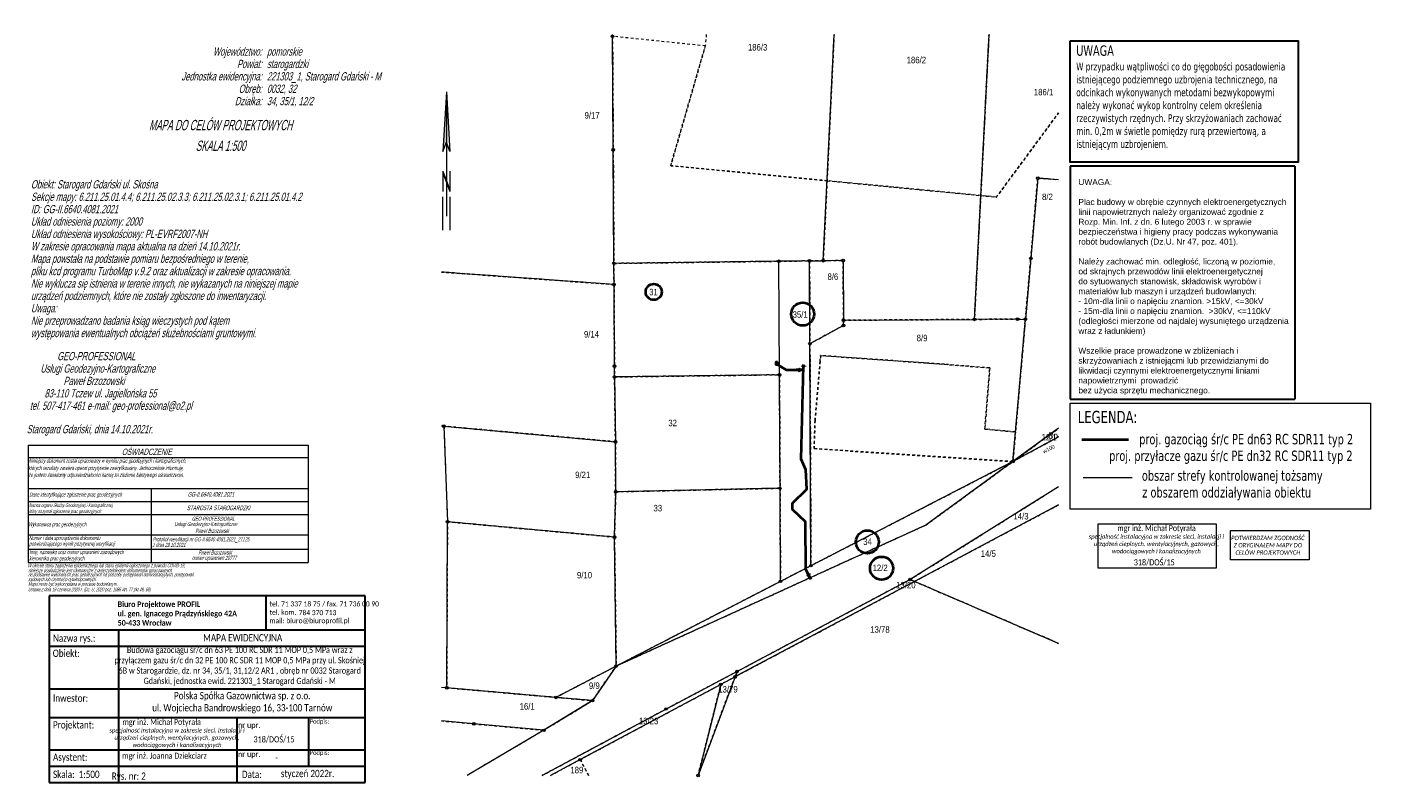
# Model space of a CAD drawing. Extents: x 6533470 to 6534370, y 5979210 to 5979357.
# Tile 1 of 3: x 6533470 to 6533732, y 5979210 to 5979357. Entities that reach past the tile are written whole.
import ezdxf
from ezdxf.enums import TextEntityAlignment as Align

# ---------------------------------------------------------------- set-up
doc = ezdxf.new("R2010")
doc.units = 0
doc.header["$MEASUREMENT"] = 0
doc.linetypes.add('218-500', pattern=[1, 0.5, -0.5])
doc.linetypes.add('219-500', pattern=[0])
doc.layers.get('0').update_dxf_attribs({"color": 2, "linetype": 'CONTINUOUS', "lineweight": 5})
for name, color, linetype in [('000 Inne (niezydentyfikowane)', 7, 'CONTINUOUS'), ('202-Punkt graniczny stabilizowany trwale', 7, 'CONTINUOUS'), ('210-Oznaczenie użytku', 7, 'CONTINUOUS'), ('211-Nr działki', 7, 'CONTINUOUS'), ('218-Granica użytku', 7, 'CONTINUOUS'), ('219-Linia granicy', 7, 'CONTINUOUS'), ('996-Tekst dodatkowy mały', 7, 'CONTINUOUS'), ('przewód wodociągowy (linia)-Atr1', 7, 'CONTINUOUS'), ('Ramki i opis wydruku', 7, 'CONTINUOUS'), ('Znak północy', 7, 'CONTINUOUS')]:
    doc.layers.add(name, color=color, linetype=linetype)
for name, color, linetype, lineweight in [('MR_gaz', 30, 'CONTINUOUS', 40), ('MR_gaz_cien', 210, 'CONTINUOUS', 20), ('MR_gaz_dim', 250, 'CONTINUOUS', 20), ('MR_strefa', 200, 'Continuous', 0)]:
    doc.layers.add(name, color=color, linetype=linetype, lineweight=lineweight)
doc.styles.add('MR_text', font='tahoma.ttf', dxfattribs={"width": 0.8, "height": 1})
doc.styles.add('MR_text .20', font='tahoma.ttf', dxfattribs={"width": 0.9, "height": 0.2})
doc.styles.get("Standard").update_dxf_attribs({"font": 'txt', "width": 0.75})

# ---------------------------------------------------------------- blocks, each defined once
blk = doc.blocks.new('202')
at = {"color": 0, "linetype": 'Continuous', "lineweight": 0}
blk.add_circle((0, 0), 0.25, dxfattribs=at)
blk = doc.blocks.new('W_POL')
at = {"color": 0, "linetype": 'Continuous', "lineweight": 0}
for p, q in [((0, 13.393), (-0.67, 1.818)), ((0, 13.393), (0, -3.92)), ((0, 13.393), (0.668, 1.818)), ((-0.67, 1.818), (0, 3.636)), ((0.668, 1.818), (0, 3.636)), ((-0.67, -2.007), (-0.67, -5.929)), ((-0.67, -2.007), (0.669, -5.621)), ((-0.67, -2.314), (0.67, -5.929)), ((0.669, -2.007), (0.669, -5.929)), ((0, -3.92), (0, -4.59)), ((0, -4.59), (0, -10.676)), ((-0.755, -6.94), (-0.755, -13.393)), ((0.671, -6.94), (0.671, -13.393))]:
    blk.add_line(p, q, dxfattribs=at)
at = {"color": 0, "linetype": 'Continuous', "lineweight": 0, "extrusion": (0, 0, -1)}
for points in [[(0, 13.393), (0, 3.636), (0.67, 1.818)], [(0, -3.814), (0, -4.122), (0.67, -2.007), (0.67, -2.314)]]:
    blk.add_solid(points, dxfattribs=at)
blk = doc.blocks.new('A$C416B35F2')
at = {"layer": 'MR_gaz_dim', "lineweight": 30}
for p, q in [((0, 45.17), (-43.54, 45.17)), ((-43.54, 45.17), (-43.54, 0)), ((0, 45.17), (0, 0)), ((-43.54, 0), (0, 0))]:
    blk.add_line(p, q, dxfattribs=at)
at = {"layer": 'MR_gaz_dim', "lineweight": 40, "insert": (-41.92, 42.63), "char_height": 1.152, "attachment_point": 1, "style": 'MR_text .20'}
blk.add_mtext('{\\fArial|b0|i0|c238|p39;\\W1;UWAGA:\\P\\PPlac budowy w obrębie czynnych elektroenergetycznych\\Plinii napowietrznych należy organizować zgodnie z \\PRozp. Min. Inf. z dn. 6 lutego 2003 r. w sprawie \\Pbezpieczeństwa i higieny pracy podczas wykonywania\\Probót budowlanych (Dz.U. Nr 47, poz. 401).\\P\\PNależy zachować min. odległość, liczoną w poziomie,\\Pod skrajnych przewodów linii elektroenergetycznej\\Pdo sytuowanych stanowisk, składowisk wyrobów i \\Pmateriałów lub maszyn i urządzeń budowlanych:\\P- 10m-dla linii o napięciu znamion. >15kV, <=30kV\\P- 15m-dla linii o napięciu znamion.  >30kV, <=110kV\\P(odległości mierzone od najdalej wysuniętego urządzenia\\Pwraz z ładunkiem)\\P\\PWszelkie prace prowadzone w zbliżeniach i \\Pskrzyżowaniach z istniejącmi lub przewidzianymi do \\Plikwidacji czynnymi elektroenergetycznymi liniami\\Pnapowietrznymi  prowadzić \\Pbez użycia sprzętu mechanicznego.\\P}\\P               ', dxfattribs=at)
blk = doc.blocks.new('btr_zas')
at = {"layer": 'MR_gaz'}
for p, q in [((0.5, -0.5), (1.5, 0.5)), ((0.5, 0.5), (1.5, -0.5)), ((0.5, -0.5), (0.5, 0.5)), ((1.5, -0.5), (1.5, 0.5))]:
    blk.add_line(p, q, dxfattribs=at)

msp = doc.modelspace()

# ---------------------------------------------------------------- hatches: boundary and pattern name
at = {"layer": 'MR_gaz', "linetype": 'Continuous'}
h = msp.add_hatch(color=256, dxfattribs=at)
h.dxf.hatch_style = 1
h.paths.add_polyline_path([(6533615.77, 5979291.9), (6533615.77, 5979291.3), (6533615.52, 5979291.3), (6533615.52, 5979291.9)])

# ---------------------------------------------------------------- linework, layer by layer
at = {"layer": '000 Inne (niezydentyfikowane)', "color": 252, "linetype": 'Continuous', "lineweight": 13, "flags": 128}
for points in [[(6533470.71, 5979275.71), (6533524.87, 5979275.72)], [(6533470.71, 5979275.71), (6533470.71, 5979253.02)], [(6533524.87, 5979275.72), (6533524.87, 5979253.02)], [(6533470.71, 5979273.32), (6533524.87, 5979273.32)], [(6533470.71, 5979267.37), (6533524.87, 5979267.37)], [(6533494.5, 5979267.37), (6533494.5, 5979253.02)], [(6533470.71, 5979264.84), (6533524.87, 5979264.84)], [(6533470.71, 5979262.3), (6533524.87, 5979262.3)], [(6533470.71, 5979258.38), (6533524.87, 5979258.38)], [(6533470.71, 5979255.61), (6533524.87, 5979255.61)], [(6533470.71, 5979253.02), (6533524.87, 5979253.02)]]:
    msp.add_lwpolyline(points, dxfattribs=at)
at = {"layer": '218-Granica użytku', "color": 252, "linetype": '218-500', "lineweight": 18, "flags": 128}
for points in [[(6533583.83, 5979354.9), (6533583.83, 5979355.27)], [(6533601.78, 5979353.05), (6533583.83, 5979354.9)], [(6533601.96, 5979355.27), (6533601.78, 5979353.05)], [(6533625.36, 5979326.94), (6533626.72, 5979355.27)], [(6533626.72, 5979355.27), (6533625.36, 5979326.94)], [(6533655.11, 5979324.07), (6533656.71, 5979355.27)], [(6533656.71, 5979355.27), (6533655.11, 5979324.07)], [(6533595.09, 5979329.86), (6533601.78, 5979353.05)], [(6533601.78, 5979353.05), (6533595.09, 5979329.86)], [(6533670.18, 5979340.1), (6533658.14, 5979323.78)], [(6533658.14, 5979323.78), (6533670.18, 5979340.1)], [(6533625.36, 5979326.94), (6533595.09, 5979329.86)], [(6533595.09, 5979329.86), (6533625.36, 5979326.94)], [(6533655.11, 5979324.07), (6533625.36, 5979326.94)], [(6533625.36, 5979326.94), (6533655.11, 5979324.07)], [(6533658.14, 5979323.78), (6533655.11, 5979324.07)], [(6533655.11, 5979324.07), (6533658.14, 5979323.78)], [(6533628.53, 5979298.92), (6533628.52, 5979299.93)], [(6533628.52, 5979299.93), (6533628.53, 5979298.92)], [(6533663.75, 5979300.1), (6533662.23, 5979300.14)], [(6533662.23, 5979300.14), (6533663.75, 5979300.1)], [(6533624.01, 5979291.95), (6533623.02, 5979280.51)], [(6533623.02, 5979280.51), (6533624.01, 5979291.95)], [(6533624.1, 5979293.09), (6533624.01, 5979291.95)], [(6533624.01, 5979291.95), (6533624.1, 5979293.09)], [(6533648.09, 5979291.4), (6533624.1, 5979293.09)], [(6533624.1, 5979293.09), (6533648.09, 5979291.4)], [(6533656.86, 5979290.68), (6533648.09, 5979291.4)], [(6533648.09, 5979291.4), (6533656.86, 5979290.68)], [(6533655.89, 5979278.86), (6533656.86, 5979290.68)], [(6533656.86, 5979290.68), (6533655.89, 5979278.86)], [(6533550.68, 5979279.46), (6533551.18, 5979279.41)], [(6533623.02, 5979280.51), (6533622.84, 5979275.06)], [(6533622.84, 5979275.06), (6533623.02, 5979280.51)], [(6533661.84, 5979278.29), (6533655.89, 5979278.86)], [(6533655.89, 5979278.86), (6533661.84, 5979278.29)], [(6533622.84, 5979275.06), (6533661.34, 5979272.56)], [(6533661.34, 5979272.56), (6533622.84, 5979275.06)], [(6533622.24, 5979252.4), (6533616.34, 5979249.36)], [(6533642.29, 5979249.34), (6533641.43, 5979249.72)], [(6533641.43, 5979249.72), (6533642.29, 5979249.34)], [(6533607.92, 5979231.9), (6533607.54, 5979230.87)], [(6533607.54, 5979230.87), (6533607.92, 5979231.9)], [(6533607.97, 5979231.11), (6533607.54, 5979230.87)], [(6533607.54, 5979230.87), (6533607.97, 5979231.11)], [(6533600.38, 5979211.78), (6533600.38, 5979211.77)], [(6533600.38, 5979211.77), (6533600.38, 5979211.78)]]:
    msp.add_lwpolyline(points, dxfattribs=at)
at = {"layer": '218-Granica użytku', "color": 92, "linetype": '218-500', "lineweight": 18, "flags": 128}
for points in [[(6533583.96, 5979332.94), (6533583.83, 5979354.9)], [(6533583.83, 5979354.9), (6533583.96, 5979332.94)], [(6533584.09, 5979310.94), (6533583.96, 5979332.94)], [(6533583.96, 5979332.94), (6533584.09, 5979310.94)], [(6533624.62, 5979311.45), (6533625.36, 5979326.94)], [(6533625.36, 5979326.94), (6533624.62, 5979311.45)], [(6533666.15, 5979327.44), (6533664.8, 5979311.93)], [(6533664.8, 5979311.93), (6533666.15, 5979327.44)], [(6533670.18, 5979327.14), (6533666.15, 5979327.44)], [(6533666.15, 5979327.44), (6533670.18, 5979327.14)], [(6533653.88, 5979300.09), (6533655.11, 5979324.07)], [(6533655.11, 5979324.07), (6533653.88, 5979300.09)], [(6533664.8, 5979311.93), (6533663.75, 5979300.1)], [(6533663.75, 5979300.1), (6533664.8, 5979311.93)], [(6533584.09, 5979310.94), (6533616.03, 5979311.35)], [(6533616.03, 5979311.35), (6533584.09, 5979310.94)], [(6533584.11, 5979306.84), (6533584.09, 5979310.94)], [(6533584.09, 5979310.94), (6533584.11, 5979306.84)], [(6533621.97, 5979311.42), (6533616.03, 5979311.35)], [(6533616.03, 5979311.35), (6533621.97, 5979311.42)], [(6533621.97, 5979311.42), (6533624.62, 5979311.45)], [(6533624.62, 5979311.45), (6533621.97, 5979311.42)], [(6533622.04, 5979295.39), (6533621.97, 5979311.42)], [(6533621.97, 5979311.42), (6533622.04, 5979295.39)], [(6533628.48, 5979311.49), (6533624.62, 5979311.45)], [(6533624.62, 5979311.45), (6533628.48, 5979311.49)], [(6533628.52, 5979299.93), (6533628.48, 5979311.49)], [(6533628.48, 5979311.49), (6533628.52, 5979299.93)], [(6533584.11, 5979306.84), (6533550.68, 5979309.26)], [(6533550.68, 5979309.26), (6533584.11, 5979306.84)], [(6533584.2, 5979291.05), (6533584.11, 5979306.84)], [(6533584.11, 5979306.84), (6533584.2, 5979291.05)], [(6533622.04, 5979295.39), (6533628.53, 5979298.92)], [(6533628.53, 5979298.92), (6533622.04, 5979295.39)], [(6533653.88, 5979300.09), (6533628.52, 5979299.93)], [(6533628.52, 5979299.93), (6533653.88, 5979300.09)], [(6533662.23, 5979300.14), (6533653.88, 5979300.09)], [(6533653.88, 5979300.09), (6533662.23, 5979300.14)], [(6533663.75, 5979300.1), (6533661.84, 5979278.29)], [(6533661.84, 5979278.29), (6533663.75, 5979300.1)], [(6533622.24, 5979252.4), (6533622.04, 5979295.39)], [(6533622.04, 5979295.39), (6533622.24, 5979252.4)], [(6533584.21, 5979288.95), (6533584.2, 5979291.05)], [(6533584.2, 5979291.05), (6533584.21, 5979288.95)], [(6533616.14, 5979289.37), (6533584.21, 5979288.95)], [(6533584.21, 5979288.95), (6533616.14, 5979289.37)], [(6533584.38, 5979276.39), (6533584.21, 5979288.95)], [(6533584.21, 5979288.95), (6533584.38, 5979276.39)], [(6533616.14, 5979289.37), (6533616.25, 5979267.39)], [(6533616.25, 5979267.39), (6533616.14, 5979289.37)], [(6533551.18, 5979279.41), (6533584.38, 5979276.39)], [(6533584.38, 5979276.39), (6533551.18, 5979279.41)], [(6533551.18, 5979279.41), (6533551.86, 5979260.91)], [(6533670.18, 5979279), (6533661.34, 5979272.56)], [(6533661.34, 5979272.56), (6533670.18, 5979279)], [(6533661.34, 5979272.56), (6533661.84, 5979278.29)], [(6533661.84, 5979278.29), (6533661.34, 5979272.56)], [(6533584.43, 5979266.7), (6533584.38, 5979276.39)], [(6533584.38, 5979276.39), (6533584.43, 5979266.7)], [(6533661.34, 5979272.56), (6533670.18, 5979277.33)], [(6533670.18, 5979277.33), (6533661.34, 5979272.56)], [(6533661.34, 5979272.56), (6533622.24, 5979252.4)], [(6533622.24, 5979252.4), (6533661.34, 5979272.56)], [(6533644.48, 5979260.27), (6533661.34, 5979272.56)], [(6533661.34, 5979272.56), (6533644.48, 5979260.27)], [(6533670.18, 5979267.69), (6533641.43, 5979249.72)], [(6533641.43, 5979249.72), (6533670.18, 5979267.69)], [(6533584.2, 5979257.93), (6533584.43, 5979266.7)], [(6533584.43, 5979266.7), (6533584.2, 5979257.93)], [(6533584.43, 5979266.7), (6533616.25, 5979267.39)], [(6533616.25, 5979267.39), (6533584.43, 5979266.7)], [(6533616.25, 5979267.39), (6533616.34, 5979249.36)], [(6533616.34, 5979249.36), (6533616.25, 5979267.39)], [(6533642.29, 5979249.34), (6533670.18, 5979264.16)], [(6533670.18, 5979264.16), (6533642.29, 5979249.34)], [(6533551.86, 5979260.91), (6533551.72, 5979228.75)], [(6533551.86, 5979260.91), (6533584.2, 5979257.93)], [(6533584.2, 5979257.93), (6533551.86, 5979260.91)], [(6533584.54, 5979232.96), (6533644.48, 5979260.27)], [(6533644.48, 5979260.27), (6533584.54, 5979232.96)], [(6533584.54, 5979232.96), (6533584.2, 5979257.93)], [(6533584.2, 5979257.93), (6533584.54, 5979232.96)], [(6533616.34, 5979249.36), (6533622.24, 5979252.4)], [(6533616.34, 5979249.36), (6533584.54, 5979232.96)], [(6533584.54, 5979232.96), (6533616.34, 5979249.36)], [(6533641.43, 5979249.72), (6533607.92, 5979231.9)], [(6533607.92, 5979231.9), (6533641.43, 5979249.72)], [(6533642.29, 5979249.34), (6533607.97, 5979231.11)], [(6533607.97, 5979231.11), (6533642.29, 5979249.34)], [(6533670.18, 5979237.35), (6533642.29, 5979249.34)], [(6533642.29, 5979249.34), (6533670.18, 5979237.35)], [(6533584.54, 5979232.96), (6533572.85, 5979226.89)], [(6533572.85, 5979226.89), (6533584.54, 5979232.96)], [(6533579.94, 5979226.26), (6533584.54, 5979232.96)], [(6533584.54, 5979232.96), (6533579.94, 5979226.26)], [(6533607.92, 5979231.9), (6533594.18, 5979224.64)], [(6533594.18, 5979224.64), (6533607.92, 5979231.9)], [(6533607.54, 5979230.87), (6533600.38, 5979211.78)], [(6533600.38, 5979211.78), (6533607.54, 5979230.87)], [(6533607.54, 5979230.87), (6533604.8, 5979229.41)], [(6533604.8, 5979229.41), (6533607.54, 5979230.87)], [(6533551.72, 5979228.75), (6533550.68, 5979228.84)], [(6533572.85, 5979226.89), (6533551.72, 5979228.75)], [(6533551.72, 5979228.75), (6533572.85, 5979226.89)], [(6533604.8, 5979229.41), (6533577.56, 5979214.84)], [(6533577.56, 5979214.84), (6533604.8, 5979229.41)], [(6533600.38, 5979211.78), (6533604.8, 5979229.41)], [(6533604.8, 5979229.41), (6533600.38, 5979211.78)], [(6533570.53, 5979220.52), (6533579.94, 5979226.26)], [(6533579.94, 5979226.26), (6533570.53, 5979220.52)], [(6533579.94, 5979226.26), (6533572.85, 5979226.89)], [(6533572.85, 5979226.89), (6533579.94, 5979226.26)], [(6533594.18, 5979224.64), (6533570.21, 5979211.77)], [(6533570.21, 5979211.77), (6533594.18, 5979224.64)], [(6533550.68, 5979222.34), (6533556.97, 5979221.76)], [(6533570.53, 5979220.52), (6533555.65, 5979211.77)], [(6533556.97, 5979221.76), (6533570.53, 5979220.52)], [(6533571.82, 5979211.77), (6533577.56, 5979214.84)], [(6533577.56, 5979214.84), (6533571.82, 5979211.77)], [(6533577.56, 5979214.84), (6533579.2, 5979211.77)], [(6533579.2, 5979211.77), (6533577.56, 5979214.84)]]:
    msp.add_lwpolyline(points, dxfattribs=at)
at = {"layer": '219-Linia granicy', "color": 252, "linetype": '219-500', "lineweight": 18, "flags": 128}
for points in [[(6533583.83, 5979354.9), (6533583.83, 5979355.27)], [(6533551.18, 5979279.41), (6533550.68, 5979279.46)], [(6533622.24, 5979252.4), (6533616.34, 5979249.36)], [(6533642.29, 5979249.34), (6533641.43, 5979249.72)], [(6533607.92, 5979231.9), (6533607.54, 5979230.87)], [(6533607.97, 5979231.11), (6533607.54, 5979230.87)], [(6533600.38, 5979211.78), (6533600.38, 5979211.77)], [(6533600.38, 5979211.78), (6533600.38, 5979211.77)]]:
    msp.add_lwpolyline(points, dxfattribs=at)
at = {"layer": '219-Linia granicy', "color": 92, "linetype": '219-500', "lineweight": 18, "flags": 128}
for points in [[(6533583.96, 5979332.94), (6533583.83, 5979354.9)], [(6533624.62, 5979311.45), (6533626.72, 5979355.27)], [(6533653.88, 5979300.09), (6533656.71, 5979355.27)], [(6533584.09, 5979310.94), (6533583.96, 5979332.94)], [(6533666.15, 5979327.44), (6533664.8, 5979311.93)], [(6533670.18, 5979327.14), (6533666.15, 5979327.44)], [(6533664.8, 5979311.93), (6533663.75, 5979300.1)], [(6533616.03, 5979311.35), (6533584.09, 5979310.94)], [(6533584.11, 5979306.84), (6533584.09, 5979310.94)], [(6533621.97, 5979311.42), (6533616.03, 5979311.35)], [(6533616.14, 5979289.37), (6533616.03, 5979311.35)], [(6533621.97, 5979311.42), (6533624.62, 5979311.45)], [(6533622.04, 5979295.39), (6533621.97, 5979311.42)], [(6533628.48, 5979311.49), (6533624.62, 5979311.45)], [(6533628.48, 5979311.49), (6533628.52, 5979299.93)], [(6533584.11, 5979306.84), (6533550.68, 5979309.26)], [(6533584.2, 5979291.05), (6533584.11, 5979306.84)], [(6533628.53, 5979298.92), (6533622.04, 5979295.39)], [(6533628.52, 5979299.93), (6533653.88, 5979300.09)], [(6533628.53, 5979298.92), (6533628.52, 5979299.93)], [(6533662.23, 5979300.14), (6533653.88, 5979300.09)], [(6533661.84, 5979278.29), (6533663.75, 5979300.1)], [(6533662.23, 5979300.14), (6533663.75, 5979300.1)], [(6533622.24, 5979252.4), (6533622.04, 5979295.39)], [(6533584.21, 5979288.95), (6533584.2, 5979291.05)], [(6533616.14, 5979289.37), (6533584.21, 5979288.95)], [(6533584.21, 5979288.95), (6533584.38, 5979276.39)], [(6533616.25, 5979267.39), (6533616.14, 5979289.37)], [(6533551.18, 5979279.41), (6533584.38, 5979276.39)], [(6533551.18, 5979279.41), (6533551.86, 5979260.91)], [(6533670.18, 5979279), (6533661.34, 5979272.56)], [(6533661.34, 5979272.56), (6533661.84, 5979278.29)], [(6533584.43, 5979266.7), (6533584.38, 5979276.39)], [(6533670.18, 5979277.33), (6533661.34, 5979272.56)], [(6533661.34, 5979272.56), (6533622.24, 5979252.4)], [(6533661.34, 5979272.56), (6533644.48, 5979260.27)], [(6533670.18, 5979267.69), (6533641.43, 5979249.72)], [(6533584.2, 5979257.93), (6533584.43, 5979266.7)], [(6533616.25, 5979267.39), (6533584.43, 5979266.7)], [(6533616.34, 5979249.36), (6533616.25, 5979267.39)], [(6533670.18, 5979264.16), (6533642.29, 5979249.34)], [(6533551.72, 5979228.75), (6533551.86, 5979260.91)], [(6533584.2, 5979257.93), (6533551.86, 5979260.91)], [(6533644.48, 5979260.27), (6533584.54, 5979232.96)], [(6533584.54, 5979232.96), (6533584.2, 5979257.93)], [(6533616.34, 5979249.36), (6533584.54, 5979232.96)], [(6533641.43, 5979249.72), (6533607.92, 5979231.9)], [(6533642.29, 5979249.34), (6533607.97, 5979231.11)], [(6533670.18, 5979237.35), (6533642.29, 5979249.34)], [(6533584.54, 5979232.96), (6533572.85, 5979226.89)], [(6533584.54, 5979232.96), (6533579.94, 5979226.26)], [(6533607.92, 5979231.9), (6533594.18, 5979224.64)], [(6533607.54, 5979230.87), (6533600.38, 5979211.78)], [(6533607.54, 5979230.87), (6533604.8, 5979229.41)], [(6533551.72, 5979228.75), (6533550.68, 5979228.84)], [(6533572.85, 5979226.89), (6533551.72, 5979228.75)], [(6533604.8, 5979229.41), (6533577.56, 5979214.84)], [(6533604.8, 5979229.41), (6533600.38, 5979211.78)], [(6533579.94, 5979226.26), (6533570.53, 5979220.52)], [(6533579.94, 5979226.26), (6533572.85, 5979226.89)], [(6533594.18, 5979224.64), (6533570.21, 5979211.77)], [(6533556.97, 5979221.76), (6533550.68, 5979222.34)], [(6533570.53, 5979220.52), (6533555.65, 5979211.77)], [(6533570.53, 5979220.52), (6533556.97, 5979221.76)], [(6533577.56, 5979214.84), (6533571.82, 5979211.77)]]:
    msp.add_lwpolyline(points, dxfattribs=at)
at = {"layer": 'MR_gaz', "linetype": 'Continuous'}
for p, q in [((6533615.65, 5979291.3), (6533615.65, 5979291.45)), ((6533620.77, 5979291.13), (6533620.52, 5979291.13)), ((6533620.52, 5979291.13), (6533620.52, 5979290.99)), ((6533620.77, 5979291.13), (6533621.02, 5979291.12)), ((6533621.02, 5979291.12), (6533621.02, 5979290.99))]:
    msp.add_line(p, q, dxfattribs=at)
at = {"layer": 'MR_gaz'}
msp.add_line((6533674.68, 5979276.83), (6533683.74, 5979276.83), dxfattribs=at)
at = {"layer": 'MR_gaz', "linetype": 'Continuous'}
msp.add_lwpolyline([(6533615.77, 5979291.9), (6533615.77, 5979291.3), (6533615.52, 5979291.3), (6533615.52, 5979291.9)], close=True, dxfattribs=at)
for points in [[(6533615.65, 5979291.45), (6533617.45, 5979290.34), (6533620.75, 5979290.32)], [(6533622.25, 5979249.7), (6533621.22, 5979251.66), (6533621.15, 5979260.87), (6533618.69, 5979263.29), (6533618.69, 5979264.49), (6533621.41, 5979267.22), (6533621.27, 5979270.94), (6533620.35, 5979273.01), (6533620.77, 5979291.13)]]:
    msp.add_lwpolyline(points, dxfattribs=at)
for centre, radius in [((6533591.8, 5979305.41), 1.56), ((6533620.64, 5979301.12), 2.23), ((6533633.15, 5979257), 2.23), ((6533635.91, 5979251.91), 2.23)]:
    msp.add_circle(centre, radius, dxfattribs=at)
at = {"layer": 'MR_gaz_cien', "linetype": 'Continuous'}
for points in [[(6533619.35, 5979290.2), (6533619.61, 5979290.2), (6533619.61, 5979290.44), (6533619.35, 5979290.44)], [(6533620.37, 5979290.21), (6533620.64, 5979290.21), (6533620.64, 5979290.44), (6533620.37, 5979290.44)], [(6533621.36, 5979251.14), (6533621.48, 5979250.91), (6533621.69, 5979251.02), (6533621.57, 5979251.25)], [(6533621.84, 5979250.23), (6533621.96, 5979250), (6533622.17, 5979250.11), (6533622.05, 5979250.34)]]:
    msp.add_lwpolyline(points, close=True, dxfattribs=at)
at = {"layer": 'MR_gaz_dim', "lineweight": 30}
for p, q in [((6533535.96, 5979246.56), (6533474.73, 5979246.56)), ((6533474.73, 5979246.56), (6533474.73, 5979216.93)), ((6533535.96, 5979216.65), (6533535.96, 5979246.56)), ((6533474.73, 5979240), (6533535.96, 5979240)), ((6533488.24, 5979216.65), (6533488.24, 5979240)), ((6533474.73, 5979236.84), (6533535.96, 5979236.84)), ((6533474.73, 5979228.52), (6533535.96, 5979228.52)), ((6533474.73, 5979222.97), (6533535.96, 5979222.97)), ((6533474.73, 5979216.93), (6533474.73, 5979210.39)), ((6533474.73, 5979216.72), (6533535.96, 5979216.72)), ((6533474.73, 5979216.72), (6533535.96, 5979216.72)), ((6533488.24, 5979210.39), (6533488.24, 5979216.93)), ((6533535.96, 5979210.39), (6533535.96, 5979216.93)), ((6533474.73, 5979213.56), (6533535.96, 5979213.56)), ((6533474.73, 5979213.56), (6533535.96, 5979213.56)), ((6533474.73, 5979213.56), (6533535.96, 5979213.56)), ((6533474.73, 5979210.39), (6533535.96, 5979210.39)), ((6533474.73, 5979210.39), (6533535.96, 5979210.39))]:
    msp.add_line(p, q, dxfattribs=at)
at = {"layer": 'MR_gaz_dim'}
msp.add_line((6533476.49, 5979240), (6533535.96, 5979240), dxfattribs=at)
at = {"layer": 'MR_gaz_dim', "lineweight": 30}
for points in [[(6533672.39, 5979354.02), (6533716.54, 5979354.02), (6533716.54, 5979330.57), (6533672.39, 5979330.57), (6533672.39, 5979354.02)], [(6533516.76, 5979240), (6533516.76, 5979246.56)], [(6533511.12, 5979222.97), (6533511.12, 5979216.65)], [(6533524.97, 5979222.97), (6533524.97, 5979216.65)], [(6533511.12, 5979216.93), (6533511.12, 5979210.39)], [(6533524.97, 5979216.93), (6533524.97, 5979213.56)]]:
    msp.add_lwpolyline(points, dxfattribs=at)
at = {"layer": 'MR_gaz_dim'}
msp.add_lwpolyline([(6533672.39, 5979283.86), (6533730.56, 5979283.86), (6533730.56, 5979263.36), (6533672.39, 5979263.36), (6533672.39, 5979283.86)], dxfattribs=at)
for points in [[(6533677.82, 5979260.49), (6533700.7, 5979260.49), (6533700.7, 5979251.91), (6533677.82, 5979251.91)], [(6533703.44, 5979259.22), (6533718.69, 5979259.22), (6533718.69, 5979253.52), (6533703.44, 5979253.52)]]:
    msp.add_lwpolyline(points, close=True, dxfattribs=at)
at = {"layer": 'MR_strefa'}
msp.add_line((6533684.44, 5979269.44), (6533674.95, 5979269.44), dxfattribs=at)

# ---------------------------------------------------------------- block references
at = {"layer": '202-Punkt graniczny stabilizowany trwale', "color": 252, "linetype": 'Continuous', "lineweight": 18}
for p in [(6533583.83, 5979354.9), (6533583.96, 5979332.94), (6533666.15, 5979327.44), (6533664.8, 5979311.93), (6533584.09, 5979310.94), (6533616.03, 5979311.35), (6533621.97, 5979311.42), (6533624.62, 5979311.45), (6533628.48, 5979311.49), (6533584.11, 5979306.84), (6533628.52, 5979299.93), (6533628.53, 5979298.92), (6533653.88, 5979300.09), (6533662.23, 5979300.14), (6533663.75, 5979300.1), (6533622.04, 5979295.39), (6533584.2, 5979291.05), (6533584.21, 5979288.95), (6533616.14, 5979289.37), (6533551.18, 5979279.41), (6533584.38, 5979276.39), (6533661.34, 5979272.56), (6533616.25, 5979267.39), (6533584.43, 5979266.7), (6533551.86, 5979260.91), (6533584.2, 5979257.93), (6533622.24, 5979252.4), (6533616.34, 5979249.36), (6533641.43, 5979249.72), (6533584.54, 5979232.96), (6533607.54, 5979230.87), (6533607.92, 5979231.9), (6533551.72, 5979228.75), (6533604.8, 5979229.41), (6533572.85, 5979226.89), (6533579.94, 5979226.26), (6533594.18, 5979224.64), (6533556.97, 5979221.76), (6533570.53, 5979220.52), (6533577.56, 5979214.84), (6533600.38, 5979211.78)]:
    msp.add_blockref('202', p, dxfattribs=at)
at = {"layer": 'MR_gaz'}
for p, xscale, yscale, zscale, rotation in [((6533619.49, 5979290.35), 0.4999999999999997, 0.4999999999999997, 0.4999999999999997, 357.3823405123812), ((6533621.55, 5979251.08), 0.4999999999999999, 0.4999999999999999, 0.4999999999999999, 295.0650743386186)]:
    msp.add_blockref('btr_zas', p, dxfattribs=dict(at, xscale=xscale, yscale=yscale, zscale=zscale, rotation=rotation))
at = {"layer": 'MR_gaz_dim', "ltscale": 20, "rotation": 359.9961681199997}
msp.add_blockref('A$C416B35F2', (6533715.93, 5979284.62), dxfattribs=at)
at = {"layer": 'Znak północy', "color": 252, "linetype": 'Continuous', "lineweight": 25}
msp.add_blockref('W_POL', (6533551.67, 5979330.78), dxfattribs=at)

# ---------------------------------------------------------------- texts
at = {"layer": '210-Oznaczenie użytku', "color": 252, "linetype": 'Continuous', "lineweight": 18, "width": 0.9}
msp.add_text('Bp', height=1.25, dxfattribs=at).set_placement((6533668.2, 5979276.99))
at = {"layer": '211-Nr działki', "color": 252, "linetype": 'Continuous', "lineweight": 18, "width": 0.9}
for s, p in [('186/3', (6533610.03, 5979352.16)), ('186/2', (6533640.76, 5979349.7)), ('186/1', (6533665.38, 5979343.48)), ('8/2', (6533666.97, 5979323.2)), ('8/6', (6533625.44, 5979307.74)), ('31', (6533590.91, 5979304.76)), ('35/1', (6533618.68, 5979300.41)), ('9/14', (6533578.29, 5979296.58)), ('8/9', (6533642.7, 5979295.87)), ('32', (6533594.62, 5979279.41)), ('12/1', (6533666.89, 5979276.67)), ('9/21', (6533576.58, 5979269.36)), ('33', (6533591.75, 5979262.92)), ('14/3', (6533661.43, 5979261.35)), ('34', (6533632.34, 5979256.42)), ('14/5', (6533655.11, 5979254.11)), ('9/10', (6533576.94, 5979249.94)), ('13/20', (6533638.72, 5979248.01)), ('13/78', (6533633.71, 5979239.42)), ('9/9', (6533579.25, 5979228.53)), ('13/79', (6533604.29, 5979227.84)), ('16/1', (6533565.84, 5979224.53))]:
    msp.add_text(s, height=1.25, dxfattribs=at).set_placement(p)
for s, p in [('9/17', (6533578.41, 5979340.23)), ('12/2', (6533634.17, 5979252.61)), ('13/23', (6533588.92, 5979222.95)), ('189', (6533575.66, 5979213.45))]:
    msp.add_text(s, height=1.25, dxfattribs=at).set_placement(p, align=Align.TOP_LEFT)
at = {"layer": '996-Tekst dodatkowy mały', "color": 252, "linetype": 'Continuous', "lineweight": 25, "oblique": 15, "width": 0.6}
msp.add_text('OŚWIADCZENIE', height=1.25, dxfattribs=at).set_placement((6533488.82, 5979273.82))
at = {"layer": '996-Tekst dodatkowy mały', "color": 252, "linetype": 'Continuous', "lineweight": 13, "oblique": 15, "width": 0.6}
for s, height, p in [('Niniejszy dokument został opracowany w wyniku prac geodeyjnych i kartograficznych,', 0.8, (6533470.78, 5979272.32)), ('których rezultaty zawiera operat pozytywnie zweryfikowany. Jednocześnie informuję,', 0.8, (6533470.7, 5979270.92)), ('że jestem świadomy odpowiedzialności karnej za złożenie fałszywego oświadczenia. ', 0.8, (6533470.73, 5979269.58)), ('Dane identyfikujące zgłoszenie prac geodezyjnych', 0.8, (6533470.89, 5979265.77)), ('GG-II.6640.4081.2021', 0.9, (6533501.59, 5979265.75)), ('Nazwa organu Służby Geodezyjnej i Kartograficznej,', 0.7, (6533470.83, 5979263.75)), ('który otrzymał zgłoszenie prac geodezyjnych', 0.7, (6533470.84, 5979262.59)), ('STAROSTA STAROGARDZKI', 0.9, (6533501.42, 5979263.14)), ('Wykonawca prac geodezyjnych', 0.8, (6533470.73, 5979260.01)), ('Usługi Geodezyjno-Kartograficzne', 0.8, (6533498.99, 5979260.06)), ('GEO-PROFESSIONAL', 0.8, (6533502.38, 5979261.09)), ('Paweł Brzozowski', 0.8, (6533503.06, 5979258.75)), ('Numer i data sporządzenia dokumentu ', 0.8, (6533470.84, 5979257.36)), ('potwierdzającego wynik pozytywnej weryfikacji', 0.8, (6533470.88, 5979256.25)), ('Protokół weryfikacji nr GG-II.6640.4081.2021_27125', 0.8, (6533494.8, 5979257.11)), ('Imię, nazwisko oraz numer uprawnień zawodowych', 0.8, (6533470.91, 5979254.63)), ('z dnia 29.10.2021', 0.8, (6533494.76, 5979256.03)), ('numer uprawnień 20777', 0.8, (6533502.39, 5979253.51)), ('Paweł Brzozowski', 0.8, (6533503.64, 5979254.55)), ('W okresie stanu zagrożenia epidemicznego lub stanu epidemii ogłoszonego z powodu COVID-19,', 0.7, (6533470.6, 5979252.09)), ('niniejsze oświadczenie jest równoważne z uwierzytelnieniem dokumentów opracowanych', 0.7, (6533470.72, 5979251.13)), ('kierownika prac geodezyjnych', 0.8, (6533470.88, 5979253.41)), ('sądowych lub czynności cywilnoprawnych.', 0.7, (6533470.69, 5979249.4)), ('na podstawie wykonanych prac geodezyjnych na potrzeby postępowań administracyjnych, postępowań', 0.7, (6533470.71, 5979250.34)), ('Mapa może być wykorzystana w procesie budowlanym.', 0.7, (6533470.71, 5979248.5)), ('Ustawa z dnia 19 czerwca 2020 r. (Dz. U. 2020 poz. 1086 Art. 77 pkt 49, 69)', 0.7, (6533470.68, 5979247.45))]:
    msp.add_text(s, height=height, dxfattribs=at).set_placement(p)
at = {"layer": 'MR_gaz_dim', "style": 'MR_text .20', "width": 0.8}
for s, height, p in [('LEGENDA:', 2.379, (6533673.9, 5979280)), ('proj. gazociąg śr/c PE dn63 RC SDR11 typ 2', 2.0071, (6533685.78, 5979275.9)), ('proj. przyłacze gazu śr/c PE dn32 RC SDR11 typ 2', 2.0071, (6533679.96, 5979272.68)), ('obszar strefy kontrolowanej tożsamy ', 2.0071, (6533686.3, 5979268.84)), ('z obszarem oddziaływania obiektu', 2.0071, (6533686.37, 5979265.6))]:
    msp.add_text(s, height=height, dxfattribs=at).set_placement(p)
at = {"layer": 'MR_gaz_dim', "style": 'MR_text'}
for s, insert, char_height, width, attachment_point in [('{\\H1.3333x;UWAGA} \\PW przypadku wątpliwości co do głęgobości posadowienia istniejącego podziemnego uzbrojenia technicznego, na odcinkach wykonywanych metodami bezwykopowymi należy wykonać wykop kontrolny celem określenia rzeczywistych rzędnych. Przy skrzyżowaniach zachować min. 0,2m w świetle pomiędzy rurą przewiertową, a istniejącym uzbrojeniem.', (6533673.59, 5979343.01), 1.5, 42.4228, 4), ('{\\fCalibri|b0|i0|c238|p34;mgr inż. Michał Potyrała}', (6533689.13, 5979259.52), 1.1773, 81.7736, 5), ('{\\fCalibri|b0|i1|c238|p34;POTWIERDZAM ZGODNOŚĆ Z ORYGINAŁEM MAPY DO CELÓW PROJEKTOWYCH}', (6533710.69, 5979256.35), 0.8477, 12.1714, 5), ('{\\fCalibri|b0|i1|c238|p34;specjalność instalacyjna w zakresie sieci, instalacji i urządzeń cieplnych, wentylacyjnych, gazowych, wodociągowych i kanalizacyjnych}', (6533689.09, 5979256.51), 0.84768, 22.9229, 5), ('\\A1;{\\fCalibri|b0|i0|c238|p34;318/DOŚ/15}', (6533688.69, 5979253.01), 1.2, 81.7736, 5), ('{\\fCalibri|b1|i0|c238|p34;Biuro Projektowe PROFIL\\fCalibri|b1|i0|c0|p34;\\P\\fCalibri|b1|i0|c238|p34;ul. \\fCalibri|b1|i0|c0|p34;gen. Ignacego Prądzyńskiego 42A\\fCalibri|b1|i0|c238|p34;\\P5\\fCalibri|b1|i0|c0|p34;0\\fCalibri|b1|i0|c238|p34;-\\fCalibri|b1|i0|c0|p34;43\\fCalibri|b1|i0|c238|p34;3 Wrocław}', (6533488.02, 5979243.13), 1.08314, 54.504, 4), ('{\\fCalibri|b0|i0|c238|p34;tel. 71 337 18 75 / fax. 71 736 00 90\\Ptel. kom.           \\Pmail: biuro@biuroprofil.pl}', (6533517.42, 5979243.25), 0.9729, 48.9555, 4), ('{\\fCalibri|b0|i0|c238|p34;^I    784 370 713}', (6533517.86, 5979243.3), 0.9729, 48.9555, 4), ('{\\fCalibri|b0|i0|c238|p34;Nazwa rys.:}', (6533475.5, 5979238.19), 1.4128, 22.2999, 4), ('{\\fCalibri|b0|i0|c238|p34;MAPA EWIDENCYJNA}', (6533512.22, 5979238.43), 1.4128, 81.7736, 5), ('{\\fCalibri|b0|i0|c238|p34;Obiekt:}', (6533475.46, 5979235.43), 1.4128, 22.2999, 4), ('\\A1;{\\fCalibri|b0|i0|c238|p34;Budowa gazociągu śr/c dn 63 PE 100 RC SDR 11 MOP 0,5 MPa wraz z przyłączem gazu śr/c dn 32 PE 100 RC SDR 11 MOP 0,5 MPa przy ul. Skośniej 6B w Starogardzie, dz. nr 34, 35/1, 31,12/2 AR1 , obręb nr 0032 Starogard Gdański, jednostka ewid. 221303_1 Starogard Gdański - M}', (6533511.65, 5979232.93), 1.2, 46.858, 5), ('{\\fCalibri|b0|i0|c238|p34;Inwestor:}', (6533475.5, 5979226.74), 1.4128, 22.2999, 4), ('{\\fCalibri|b0|i0|c238|p34;Polska Spółka Gazownictwa sp. z o.o.\\Pul. Wojciecha Bandrowskiego 16, 33-100 Tarnów}', (6533512.14, 5979225.87), 1.4128, 77.4391, 5), ('{\\fCalibri|b0|i0|c238|p34;Projektant:}', (6533475.5, 5979221.39), 1.4128, 22.2999, 4), ('{\\fCalibri|b0|i0|c238|p34;mgr inż. Michał Potyrała}', (6533496.55, 5979221.97), 1.1773, 81.7736, 5), ('{\\fCalibri|b0|i1|c238|p34;specjalność instalacyjna w zakresie sieci, instalacji i urządzeń cieplnych, wentylacyjnych, gazowych, wodociągowych i kanalizacyjnych}', (6533499.51, 5979218.99), 0.84768, 22.9229, 5), ('{\\fCalibri|b0|i0|c238|p34;nr upr.}', (6533513.49, 5979221.39), 1.1, 15.4945, 5), ('{\\fCalibri|b0|i0|c238|p34;Podpis:}', (6533527.08, 5979222.12), 0.8477, 15.4945, 5), ('\\A1;{\\fCalibri|b0|i0|c238|p34;318/DOŚ/15}', (6533518.28, 5979218.73), 1.2, 81.7736, 5), ('{\\fCalibri|b0|i0|c238|p34;Asystent:}', (6533475.5, 5979215.14), 1.4128, 15.4945, 4), ('{\\fCalibri|b0|i0|c238|p34;mgr inż. Joanna Dziekciarz}', (6533497.08, 5979215.43), 1.1773, 100.9551, 5), ('{\\fCalibri|b0|i0|c238|p34;nr upr.}', (6533513.49, 5979215.76), 1.1, 15.4945, 5), ('{\\fCalibri|b0|i0|c238|p34;Podpis:}', (6533527.08, 5979216.08), 0.8477, 15.4945, 5), ('{\\fCalibri|b0|i0|c238|p34;Skala:  1:500}', (6533475.5, 5979211.98), 1.4128, 15.4945, 4), ('{\\fCalibri|b0|i0|c238|p34;\\H1.2x;Data:\\H0.83333x; }', (6533513.99, 5979211.98), 1.1773, 15.4945, 5), ('{\\fCalibri|b0|i0|c238|p34;styczeń 20\\fCalibri|b0|i0|c0|p34;2\\fCalibri|b0|i0|c238|p34;2r.}', (6533524.79, 5979211.98), 1.4128, 81.7736, 5), ('\\A1;{\\fCalibri|b0|i0|c238|p34;-}', (6533518.79, 5979215.25), 1.1773, 81.7736, 5), ('{\\fCalibri|b0|i0|c238|p34;^IRys. nr: 2}', (6533489.97, 5979211.47), 1.4128, 22.2999, 5)]:
    msp.add_mtext(s, dxfattribs=dict(at, insert=insert, char_height=char_height, width=width, attachment_point=attachment_point))
at = {"layer": 'przewód wodociągowy (linia)-Atr1', "color": 252, "width": 0.81}
msp.add_text('w100', height=0.75, rotation=27.748, dxfattribs=at).set_placement((6533667.37, 5979274.1))
at = {"layer": 'Ramki i opis wydruku', "color": 252, "linetype": 'Continuous', "lineweight": 13, "oblique": 15, "width": 0.6}
for s, p in [('Województwo:', (6533515.91, 5979351.16)), ('Powiat:', (6533515.92, 5979348.76)), ('Jednostka ewidencyjna:', (6533515.92, 5979346.36)), ('Obręb:', (6533515.92, 5979343.96)), ('Działka:', (6533515.91, 5979341.56))]:
    msp.add_text(s, height=1.6, dxfattribs=at).set_placement(p, align=Align.RIGHT)
for s, p in [('pomorskie', (6533516.91, 5979351.16)), ('starogardzki', (6533516.91, 5979348.76)), ('221303_1, Starogard Gdański - M', (6533516.91, 5979346.36)), ('34, 35/1, 12/2', (6533516.91, 5979341.56)), ('0032, 32', (6533516.91, 5979343.96)), ('Obiekt: Starogard Gdański ul. Skośna', (6533471.23, 5979325.45)), ('Sekcje mapy: 6.211.25.01.4.4; 6.211.25.02.3.3; 6.211.25.02.3.1; 6.211.25.01.4.2', (6533471.24, 5979323.04)), ('Układ odniesienia poziomy: 2000', (6533471.23, 5979318.25)), ('ID: GG-II.6640.4081.2021', (6533471.23, 5979320.65)), ('Układ odniesienia wysokościowy: PL-EVRF2007-NH', (6533471.23, 5979315.85)), ('W zakresie opracowania mapa aktualna na dzień 14.10.2021r.', (6533471.23, 5979313.45)), ('Mapa powstała na podstawie pomiaru bezpośredniego w terenie,', (6533471.23, 5979311.05)), ('pliku kcd programu TurboMap v.9.2 oraz aktualizacji w zakresie opracowania.', (6533471.23, 5979308.65)), ('Nie wyklucza się istnienia w terenie innych, nie wykazanych na niniejszej mapie', (6533471.23, 5979306.25)), ('urządzeń podziemnych, które nie zostały zgłoszone do inwentaryzacji.', (6533471.23, 5979303.85)), ('Uwaga:', (6533471.23, 5979301.45)), ('Nie przeprowadzano badania ksiąg wieczystych pod kątem', (6533471.23, 5979299.05)), ('występowania ewentualnych obciążeń służebnościami gruntowymi.', (6533471.23, 5979296.65)), ('             GEO-PROFESSIONAL', (6533471.02, 5979292.18)), ('     Usługi Geodezyjno-Kartograficzne', (6533471.02, 5979289.78)), ('                Paweł Brzozowski', (6533471.02, 5979287.38)), ('       83-110 Tczew ul. Jagiellońska 55', (6533471.02, 5979284.98)), ('tel. 507-417-461 e-mail: geo-professional@o2.pl', (6533471.02, 5979282.58)), ('Starogard Gdański, dnia 14.10.2021r.', (6533470.4, 5979278.04))]:
    msp.add_text(s, height=1.6, dxfattribs=at).set_placement(p)
for s, p in [('MAPA DO CELÓW PROJEKTOWYCH', (6533507.95, 5979336.72)), ('SKALA 1:500', (6533507.95, 5979332.72))]:
    msp.add_text(s, height=2, dxfattribs=at).set_placement(p, align=Align.CENTER)

doc.saveas('drawing.dxf')
